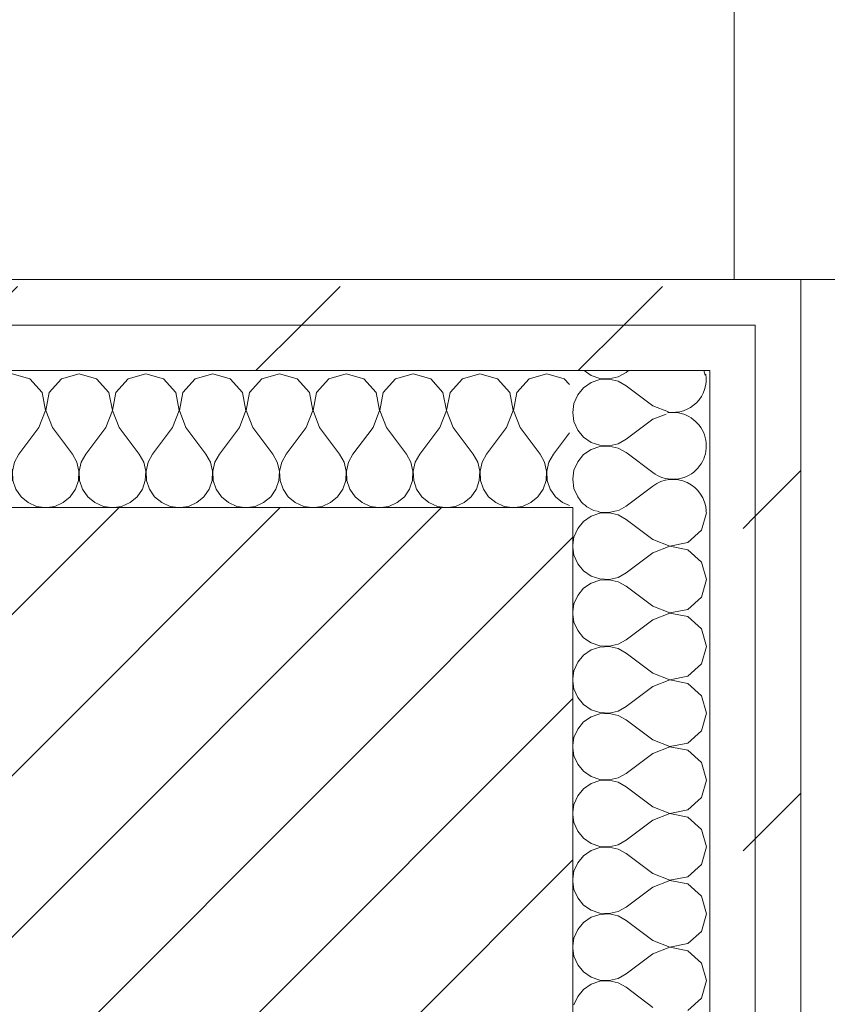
# Model space of a CAD drawing. Header units: millimetres. Extents: x -28277 to 305935, y -19284 to 4746.
# Tile 141 of 256: x 115117 to 115348, y -1368 to -1087. Entities that reach past the tile are written whole.
import ezdxf

# ---------------------------------------------------------------- set-up
doc = ezdxf.new("R2010")
doc.units = ezdxf.units.MM
doc.header["$MEASUREMENT"] = 0
doc.linetypes.add('Wipeout_Contour', pattern=[1000, 0, -1000])
for name, color, linetype in [('10_ESTR_Pilars', 7, 'Continuous'), ('Nuevo_08_E_Envans secs', 7, 'Continuous'), ('Nuevo_09_EI_Mobiliari cuines', 7, 'Continuous')]:
    doc.layers.add(name, color=color, linetype=linetype)
for name, color, linetype, lineweight in [('10_ESTR_Pilars_Pluma_Nº__28', 7, 'Continuous', 20), ('10_ESTR_Pilars_Pluma_Nº__42', 8, 'Continuous', 25), ('Nuevo_08_E_Envans secs_Pluma_Nº__1', 7, 'Continuous', 5), ('Nuevo_09_EI_Mobiliari cuines_Pluma_Nº__1', 7, 'Continuous', 5)]:
    doc.layers.add(name, color=color, linetype=linetype, lineweight=lineweight)
doc.layers.add('Nuevo_08_E_Envans secs_Pluma_Nº__102', color=7, linetype='Continuous', lineweight=5, true_color=0xcccccc)
doc.layers.add('Nuevo_08_E_Envans secs_Pluma_Nº__177', color=7, linetype='Continuous', lineweight=15, true_color=0xf7e046)
pattern_1 = [(45, (114496.2, -37.4), (-91.924, 91.924), [97.5, -32.5]), (45, (114496.2, 54.52), (-91.924, 91.924), [97.5, -32.5])]

# ---------------------------------------------------------------- blocks, each defined once
blk = doc.blocks.new('Armario Base 27')
at = {"color": 254, "linetype": 'Wipeout_Contour', "lineweight": 0, "ltscale": 2613.898136}
blk.add_wipeout([(0, -620), (900, -620), (900, 0), (0, 0)], dxfattribs=at).dxf.layer = 'Nuevo_09_EI_Mobiliari cuines'
at = {"layer": 'Nuevo_09_EI_Mobiliari cuines_Pluma_Nº__1', "color": 7, "linetype": 'Continuous', "lineweight": 5}
blk.add_line((0, 0), (0, -598), dxfattribs=at)
blk = doc.blocks.new('*X180', base_point=(114496.2, -37.4))
at = {"layer": 'Nuevo_08_E_Envans secs_Pluma_Nº__102', "color": 254, "linetype": 'Continuous', "lineweight": 5, "true_color": 0xcccccc}
for p, q in [((115278.27, -1187.38), (115280.3, -1188.78)), ((115280.3, -1188.78), (115282.79, -1189.61)), ((115282.79, -1189.61), (115285.42, -1189.74)), ((115285.42, -1189.74), (115287.98, -1189.15)), ((115287.98, -1189.15), (115290.28, -1187.88)), ((115290.95, -1187.38), (115290.28, -1187.88)), ((115312.81, -1188.65), (115312.45, -1187.38)), ((115278.14, -1192.27), (115276.46, -1194.3)), ((115280.3, -1190.79), (115278.14, -1192.27)), ((115282.79, -1189.95), (115280.3, -1190.79)), ((115285.42, -1189.82), (115282.79, -1189.95)), ((115287.98, -1190.41), (115285.42, -1189.82)), ((115290.28, -1191.69), (115287.98, -1190.41)), ((115297.9, -1197.4), (115290.28, -1191.69)), ((115276.46, -1194.3), (115275.4, -1196.7)), ((115275.4, -1196.7), (115275.04, -1199.3)), ((115297.9, -1197.4), (115302.35, -1199.11)), ((115275.04, -1199.3), (115275.4, -1201.91)), ((115301.72, -1199.74), (115297.9, -1201.21)), ((115275.4, -1201.91), (115276.46, -1204.31)), ((115297.9, -1201.21), (115290.28, -1206.92)), ((115276.46, -1204.31), (115278.14, -1206.33)), ((115278.14, -1206.33), (115280.3, -1207.82)), ((115280.3, -1207.82), (115282.79, -1208.66)), ((115282.79, -1208.99), (115280.3, -1209.83)), ((115282.79, -1208.66), (115285.42, -1208.79)), ((115285.42, -1208.87), (115282.79, -1208.99)), ((115285.42, -1208.79), (115287.98, -1208.2)), ((115287.98, -1209.46), (115285.42, -1208.87)), ((115287.98, -1208.2), (115290.28, -1206.92)), ((115278.14, -1211.32), (115276.46, -1213.35)), ((115280.3, -1209.83), (115278.14, -1211.32)), ((115290.28, -1210.73), (115287.98, -1209.46)), ((115290.54, -1210.93), (115290.28, -1210.73)), ((115276.46, -1213.35), (115275.4, -1215.75)), ((115275.4, -1215.75), (115275.04, -1218.35)), ((115275.04, -1218.35), (115275.4, -1220.95)), ((115275.4, -1220.95), (115276.46, -1223.36)), ((115276.46, -1223.36), (115277.21, -1224.26))]:
    blk.add_line(p, q, dxfattribs=at)
blk = doc.blocks.new('*X182', base_point=(114496.2, -37.4))
at = {"layer": 'Nuevo_08_E_Envans secs_Pluma_Nº__102', "color": 254, "linetype": 'Continuous', "lineweight": 5, "true_color": 0xcccccc}
for p, q in [((115280.3, -1228.88), (115278.14, -1230.37)), ((115282.79, -1228.04), (115280.3, -1228.88)), ((115281.8, -1227.38), (115282.79, -1227.71)), ((115282.79, -1227.71), (115285.42, -1227.84)), ((115285.42, -1227.91), (115282.79, -1228.04)), ((115285.42, -1227.84), (115287.41, -1227.38)), ((115287.98, -1228.51), (115285.42, -1227.91)), ((115290.28, -1229.78), (115287.98, -1228.51)), ((115311.71, -1232.88), (115313.14, -1227.88)), ((115313.14, -1227.88), (115312.99, -1227.38)), ((115278.14, -1230.37), (115276.46, -1232.39)), ((115297.9, -1235.49), (115290.28, -1229.78)), ((115276.46, -1232.39), (115275.4, -1234.8)), ((115307.87, -1236.39), (115311.71, -1232.88)), ((115275.4, -1234.8), (115275.09, -1237.06)), ((115297.9, -1235.49), (115302.76, -1237.36)), ((115302.76, -1237.36), (115307.87, -1236.39)), ((115275.09, -1237.74), (115275.4, -1240)), ((115275.4, -1240), (115276.46, -1242.41)), ((115297.9, -1239.3), (115290.28, -1245.02)), ((115302.76, -1237.44), (115297.9, -1239.3)), ((115307.87, -1238.41), (115302.76, -1237.44)), ((115311.71, -1241.92), (115307.87, -1238.41)), ((115276.46, -1242.41), (115278.14, -1244.43)), ((115313.14, -1246.92), (115311.71, -1241.92)), ((115278.14, -1244.43), (115280.3, -1245.92)), ((115287.98, -1246.29), (115290.28, -1245.02)), ((115280.3, -1247.93), (115278.14, -1249.42)), ((115280.3, -1245.92), (115282.79, -1246.76)), ((115282.79, -1247.09), (115280.3, -1247.93)), ((115282.79, -1246.76), (115285.42, -1246.89)), ((115285.42, -1246.96), (115282.79, -1247.09)), ((115285.42, -1246.89), (115287.98, -1246.29)), ((115287.98, -1247.56), (115285.42, -1246.96)), ((115290.28, -1248.83), (115287.98, -1247.56)), ((115311.71, -1251.93), (115313.14, -1246.92)), ((115276.46, -1251.44), (115275.4, -1253.84)), ((115278.14, -1249.42), (115276.46, -1251.44)), ((115297.9, -1254.54), (115290.28, -1248.83)), ((115275.4, -1253.84), (115275.09, -1256.11)), ((115307.87, -1255.44), (115311.71, -1251.93)), ((115275.09, -1256.79), (115275.4, -1259.05)), ((115297.9, -1254.54), (115302.76, -1256.41)), ((115302.76, -1256.49), (115297.9, -1258.35)), ((115302.76, -1256.41), (115307.87, -1255.44)), ((115307.87, -1257.45), (115302.76, -1256.49)), ((115275.4, -1259.05), (115276.46, -1261.45)), ((115297.9, -1258.35), (115290.28, -1264.07)), ((115311.71, -1260.96), (115307.87, -1257.45)), ((115276.46, -1261.45), (115278.14, -1263.48)), ((115313.14, -1265.97), (115311.71, -1260.96)), ((115278.14, -1263.48), (115280.3, -1264.97)), ((115280.3, -1264.97), (115282.79, -1265.81)), ((115285.42, -1265.93), (115287.98, -1265.34)), ((115287.98, -1265.34), (115290.28, -1264.07)), ((115280.3, -1266.98), (115278.14, -1268.46)), ((115282.79, -1266.14), (115280.3, -1266.98)), ((115282.79, -1265.81), (115285.42, -1265.93)), ((115285.42, -1266.01), (115282.79, -1266.14)), ((115287.98, -1266.6), (115285.42, -1266.01)), ((115290.28, -1267.88), (115287.98, -1266.6)), ((115297.9, -1273.59), (115290.28, -1267.88)), ((115311.71, -1270.98), (115313.14, -1265.97)), ((115276.46, -1270.49), (115275.4, -1272.89)), ((115278.14, -1268.46), (115276.46, -1270.49)), ((115307.87, -1274.49), (115311.71, -1270.98)), ((115275.4, -1272.89), (115275.09, -1275.15)), ((115297.9, -1273.59), (115302.76, -1275.46)), ((115275.09, -1275.84), (115275.4, -1278.1)), ((115302.76, -1275.53), (115297.9, -1277.4)), ((115302.76, -1275.46), (115307.87, -1274.49)), ((115307.87, -1276.5), (115302.76, -1275.53)), ((115311.71, -1280.01), (115307.87, -1276.5)), ((115275.4, -1278.1), (115276.46, -1280.5)), ((115297.9, -1277.4), (115290.28, -1283.11)), ((115276.46, -1280.5), (115278.14, -1282.53)), ((115313.14, -1285.02), (115311.71, -1280.01)), ((115278.14, -1282.53), (115280.3, -1284.01)), ((115280.3, -1284.01), (115282.79, -1284.85)), ((115282.79, -1284.85), (115285.42, -1284.98)), ((115285.42, -1285.06), (115282.79, -1285.18)), ((115285.42, -1284.98), (115287.98, -1284.39)), ((115287.98, -1285.65), (115285.42, -1285.06)), ((115287.98, -1284.39), (115290.28, -1283.11)), ((115311.71, -1290.03), (115313.14, -1285.02)), ((115278.14, -1287.51), (115276.46, -1289.54)), ((115280.3, -1286.02), (115278.14, -1287.51)), ((115282.79, -1285.18), (115280.3, -1286.02)), ((115290.28, -1286.92), (115287.98, -1285.65)), ((115297.9, -1292.64), (115290.28, -1286.92)), ((115276.46, -1289.54), (115275.4, -1291.94)), ((115307.87, -1293.54), (115311.71, -1290.03)), ((115275.4, -1291.94), (115275.09, -1294.2)), ((115297.9, -1292.64), (115302.76, -1294.5)), ((115302.76, -1294.5), (115307.87, -1293.54)), ((115275.09, -1294.88), (115275.4, -1297.15)), ((115302.76, -1294.58), (115297.9, -1296.45)), ((115307.87, -1295.55), (115302.76, -1294.58)), ((115311.71, -1299.06), (115307.87, -1295.55)), ((115275.4, -1297.15), (115276.46, -1299.55)), ((115297.9, -1296.45), (115290.28, -1302.16)), ((115313.14, -1304.07), (115311.71, -1299.06)), ((115276.46, -1299.55), (115278.14, -1301.57)), ((115278.14, -1301.57), (115280.3, -1303.06)), ((115280.3, -1303.06), (115282.79, -1303.9)), ((115282.79, -1304.23), (115280.3, -1305.07)), ((115282.79, -1303.9), (115285.42, -1304.03)), ((115285.42, -1304.1), (115282.79, -1304.23)), ((115285.42, -1304.03), (115287.98, -1303.43)), ((115287.98, -1304.7), (115285.42, -1304.1)), ((115287.98, -1303.43), (115290.28, -1302.16)), ((115290.28, -1305.97), (115287.98, -1304.7)), ((115311.71, -1309.07), (115313.14, -1304.07)), ((115278.14, -1306.56), (115276.46, -1308.58)), ((115280.3, -1305.07), (115278.14, -1306.56)), ((115297.9, -1311.69), (115290.28, -1305.97)), ((115276.46, -1308.58), (115275.4, -1310.99)), ((115307.87, -1312.58), (115311.71, -1309.07)), ((115275.4, -1310.99), (115275.09, -1313.25)), ((115297.9, -1311.69), (115302.76, -1313.55)), ((115302.76, -1313.55), (115307.87, -1312.58)), ((115275.09, -1313.93), (115275.4, -1316.19)), ((115297.9, -1315.49), (115290.28, -1321.21)), ((115302.76, -1313.63), (115297.9, -1315.49)), ((115307.87, -1314.6), (115302.76, -1313.63)), ((115311.71, -1318.11), (115307.87, -1314.6)), ((115275.4, -1316.19), (115276.46, -1318.6)), ((115276.46, -1318.6), (115278.14, -1320.62)), ((115313.14, -1323.11), (115311.71, -1318.11)), ((115278.14, -1320.62), (115280.3, -1322.11)), ((115287.98, -1322.48), (115290.28, -1321.21)), ((115280.3, -1324.12), (115278.14, -1325.61)), ((115280.3, -1322.11), (115282.79, -1322.95)), ((115282.79, -1323.28), (115280.3, -1324.12)), ((115282.79, -1322.95), (115285.42, -1323.08)), ((115285.42, -1323.15), (115282.79, -1323.28)), ((115285.42, -1323.08), (115287.98, -1322.48)), ((115287.98, -1323.75), (115285.42, -1323.15)), ((115290.28, -1325.02), (115287.98, -1323.75)), ((115311.71, -1328.12), (115313.14, -1323.11)), ((115278.14, -1325.61), (115276.46, -1327.63)), ((115297.9, -1330.73), (115290.28, -1325.02)), ((115276.46, -1327.63), (115275.4, -1330.04)), ((115307.87, -1331.63), (115311.71, -1328.12)), ((115275.4, -1330.04), (115275.09, -1332.3)), ((115297.9, -1330.73), (115302.76, -1332.6)), ((115302.76, -1332.68), (115297.9, -1334.54)), ((115302.76, -1332.6), (115307.87, -1331.63)), ((115307.87, -1333.64), (115302.76, -1332.68)), ((115275.09, -1332.98), (115275.4, -1335.24)), ((115275.4, -1335.24), (115276.46, -1337.64)), ((115297.9, -1334.54), (115290.28, -1340.26)), ((115311.71, -1337.15), (115307.87, -1333.64)), ((115276.46, -1337.64), (115278.14, -1339.67)), ((115313.14, -1342.16), (115311.71, -1337.15)), ((115278.14, -1339.67), (115280.3, -1341.16)), ((115280.3, -1341.16), (115282.79, -1342)), ((115287.98, -1341.53), (115290.28, -1340.26)), ((115280.3, -1343.17), (115278.14, -1344.66)), ((115282.79, -1342.33), (115280.3, -1343.17)), ((115282.79, -1342), (115285.42, -1342.12)), ((115285.42, -1342.2), (115282.79, -1342.33)), ((115285.42, -1342.12), (115287.98, -1341.53)), ((115287.98, -1342.79), (115285.42, -1342.2)), ((115290.28, -1344.07), (115287.98, -1342.79)), ((115311.71, -1347.17), (115313.14, -1342.16)), ((115276.46, -1346.68), (115275.4, -1349.08)), ((115278.14, -1344.66), (115276.46, -1346.68)), ((115297.9, -1349.78), (115290.28, -1344.07)), ((115275.4, -1349.08), (115275.09, -1351.34)), ((115307.87, -1350.68), (115311.71, -1347.17)), ((115275.09, -1352.03), (115275.4, -1354.29)), ((115297.9, -1349.78), (115302.76, -1351.65)), ((115302.76, -1351.72), (115297.9, -1353.59)), ((115302.76, -1351.65), (115307.87, -1350.68)), ((115307.87, -1352.69), (115302.76, -1351.72)), ((115275.4, -1354.29), (115276.46, -1356.69)), ((115297.9, -1353.59), (115290.28, -1359.3)), ((115311.71, -1356.2), (115307.87, -1352.69)), ((115276.46, -1356.69), (115278.14, -1358.72)), ((115313.14, -1361.21), (115311.71, -1356.2)), ((115278.14, -1358.72), (115280.3, -1360.2)), ((115280.3, -1360.2), (115282.79, -1361.04)), ((115285.42, -1361.17), (115287.98, -1360.58)), ((115287.98, -1360.58), (115290.28, -1359.3)), ((115280.3, -1362.21), (115278.14, -1363.7)), ((115282.79, -1361.38), (115280.3, -1362.21)), ((115282.79, -1361.04), (115285.42, -1361.17)), ((115285.42, -1361.25), (115282.79, -1361.38)), ((115287.98, -1361.84), (115285.42, -1361.25)), ((115290.28, -1363.11), (115287.98, -1361.84)), ((115297.9, -1368.83), (115290.28, -1363.11)), ((115311.71, -1366.22), (115313.14, -1361.21)), ((115276.46, -1365.73), (115275.4, -1368.13)), ((115278.14, -1363.7), (115276.46, -1365.73)), ((115307.87, -1369.73), (115311.71, -1366.22))]:
    blk.add_line(p, q, dxfattribs=at)
blk = doc.blocks.new('*X183', base_point=(114496.2, -37.4))
at = {"layer": 'Nuevo_08_E_Envans secs_Pluma_Nº__102', "color": 254, "linetype": 'Continuous', "lineweight": 5, "true_color": 0xcccccc}
for p, q in [((115297.9, -1216.45), (115290.54, -1210.93)), ((115297.9, -1220.26), (115290.28, -1225.97))]:
    blk.add_line(p, q, dxfattribs=at)
for centre, start, end in [((115303.61, -1189.78), 261.815, 8.185), ((115303.61, -1208.83), 233.1301, 99.5854), ((115303.61, -1227.88), 3.0126, 126.8699), ((115284.56, -1218.35), 218.8073, 251.3419), ((115284.56, -1218.35), 288.6581, 306.8699)]:
    blk.add_arc(centre, 9.52, start, end, dxfattribs=at)
blk = doc.blocks.new('Muro_32_3', base_point=(115340.09, -1741.38))
at = {"color": 254, "linetype": 'Wipeout_Contour', "lineweight": 0, "ltscale": 346012.431144}
blk.add_wipeout([(115327.09, -1174.38), (115340.09, -1161.38), (115327.09, -1161.38)], dxfattribs=at).dxf.layer = 'Nuevo_08_E_Envans secs'
at = {"layer": 'Nuevo_08_E_Envans secs_Pluma_Nº__177', "linetype": 'Continuous', "lineweight": 15, "true_color": 0xf7e046}
h = blk.add_hatch(dxfattribs=at)
h.set_pattern_fill('Panellat_HPL_0003', color=53, style=0, pattern_type=2)
h.set_pattern_definition(pattern_1)
h.paths.add_polyline_path([(115327.09, -1174.38), (115340.09, -1161.38), (115327.09, -1161.38)])
at = {"color": 254, "linetype": 'Wipeout_Contour', "lineweight": 0, "ltscale": 345973.829492}
blk.add_wipeout([(115314.09, -1187.38), (115327.09, -1174.38), (115314.09, -1174.38)], dxfattribs=at).dxf.layer = 'Nuevo_08_E_Envans secs'
at = {"layer": 'Nuevo_08_E_Envans secs_Pluma_Nº__177', "linetype": 'Continuous', "lineweight": 15, "true_color": 0xf7e046}
h = blk.add_hatch(dxfattribs=at)
h.set_pattern_fill('Panellat_HPL_0003', color=53, style=0, pattern_type=2)
h.set_pattern_definition(pattern_1)
h.paths.add_polyline_path([(115314.09, -1187.38), (115327.09, -1174.38), (115314.09, -1174.38)])
at = {"layer": 'Nuevo_08_E_Envans secs', "color": 7, "lineweight": 20}
blk.add_blockref('*X180', (114496.2, -37.4), dxfattribs=at)
at = {"color": 254, "linetype": 'Wipeout_Contour', "lineweight": 0, "ltscale": 461372.207749}
blk.add_wipeout([(115327.09, -1174.38), (115327.09, -1728.38), (115340.09, -1728.38), (115340.09, -1174.38)], dxfattribs=at).dxf.layer = 'Nuevo_08_E_Envans secs'
at = {"layer": 'Nuevo_08_E_Envans secs_Pluma_Nº__177', "linetype": 'Continuous', "lineweight": 15, "true_color": 0xf7e046}
h = blk.add_hatch(dxfattribs=at)
h.set_pattern_fill('Panellat_HPL_0003', color=53, style=0, pattern_type=2)
h.set_pattern_definition(pattern_1)
h.paths.add_polyline_path([(115327.09, -1174.38), (115327.09, -1728.38), (115340.09, -1728.38), (115340.09, -1174.38)])
at = {"color": 254, "linetype": 'Wipeout_Contour', "lineweight": 0, "ltscale": 346024.572286}
blk.add_wipeout([(115327.09, -1174.38), (115340.09, -1174.38), (115340.09, -1161.38)], dxfattribs=at).dxf.layer = 'Nuevo_08_E_Envans secs'
at = {"color": 254, "linetype": 'Wipeout_Contour', "lineweight": 0, "ltscale": 461320.090058}
blk.add_wipeout([(115314.09, -1187.38), (115314.09, -1715.38), (115327.09, -1715.38), (115327.09, -1187.38)], dxfattribs=at).dxf.layer = 'Nuevo_08_E_Envans secs'
at = {"layer": 'Nuevo_08_E_Envans secs_Pluma_Nº__177', "linetype": 'Continuous', "lineweight": 15, "true_color": 0xf7e046}
h = blk.add_hatch(dxfattribs=at)
h.set_pattern_fill('Panellat_HPL_0003', color=53, style=0, pattern_type=2)
h.set_pattern_definition(pattern_1)
h.paths.add_polyline_path([(115327.09, -1174.38), (115340.09, -1174.38), (115340.09, -1161.38)])
h = blk.add_hatch(dxfattribs=at)
h.set_pattern_fill('Panellat_HPL_0003', color=53, style=0, pattern_type=2)
h.set_pattern_definition(pattern_1)
h.paths.add_polyline_path([(115314.09, -1187.38), (115314.09, -1715.38), (115327.09, -1715.38), (115327.09, -1187.38)])
at = {"layer": 'Nuevo_08_E_Envans secs_Pluma_Nº__1', "color": 7, "linetype": 'Continuous', "lineweight": 5}
blk.add_line((115314.09, -1675.38), (115314.09, -1227.38), dxfattribs=at)
at = {"layer": 'Nuevo_08_E_Envans secs_Pluma_Nº__1', "color": 7, "linetype": 'Continuous', "lineweight": 5, "flags": 128}
for points in [[(115340.09, -1161.38), (115327.09, -1161.38)], [(115340.09, -1741.38), (115340.09, -1161.38)]]:
    blk.add_lwpolyline(points, dxfattribs=at)
at = {"layer": 'Nuevo_08_E_Envans secs', "color": 7, "lineweight": 20}
blk.add_blockref('*X182', (114496.2, -37.4), dxfattribs=at)
at = {"color": 254, "linetype": 'Wipeout_Contour', "lineweight": 0, "ltscale": 345985.972214}
blk.add_wipeout([(115314.09, -1187.38), (115327.09, -1187.38), (115327.09, -1174.38)], dxfattribs=at).dxf.layer = 'Nuevo_08_E_Envans secs'
at = {"layer": 'Nuevo_08_E_Envans secs_Pluma_Nº__177', "linetype": 'Continuous', "lineweight": 15, "true_color": 0xf7e046}
h = blk.add_hatch(dxfattribs=at)
h.set_pattern_fill('Panellat_HPL_0003', color=53, style=0, pattern_type=2)
h.set_pattern_definition(pattern_1)
h.paths.add_polyline_path([(115314.09, -1187.38), (115327.09, -1187.38), (115327.09, -1174.38)])
at = {"layer": 'Nuevo_08_E_Envans secs_Pluma_Nº__1', "color": 7, "linetype": 'Continuous', "lineweight": 5}
for p, q in [((115327.09, -1187.38), (115327.09, -1174.38)), ((115314.09, -1187.38), (115274.09, -1187.38)), ((115314.09, -1227.38), (115314.09, -1187.38)), ((115327.09, -1715.38), (115327.09, -1187.38))]:
    blk.add_line(p, q, dxfattribs=at)
at = {"layer": 'Nuevo_08_E_Envans secs', "color": 7, "lineweight": 20}
blk.add_blockref('*X183', (114496.2, -37.4), dxfattribs=at)
blk = doc.blocks.new('*X185', base_point=(114496.2, -37.4))
at = {"layer": 'Nuevo_08_E_Envans secs_Pluma_Nº__102', "color": 254, "linetype": 'Continuous', "lineweight": 5, "true_color": 0xcccccc}
for p, q in [((115020.01, -1188.33), (115015, -1189.75)), ((115021.09, -1188.64), (115020.01, -1188.33)), ((115009.48, -1193.59), (115008.09, -1192.07)), ((115015, -1189.75), (115011.49, -1193.59)), ((115010.44, -1198.71), (115009.48, -1193.59)), ((115011.49, -1193.59), (115010.52, -1198.71)), ((115008.58, -1203.57), (115010.44, -1198.71)), ((115010.52, -1198.71), (115012.39, -1203.57)), ((115008.58, -1203.57), (115008.09, -1204.22)), ((115012.39, -1203.57), (115018.1, -1211.18)), ((115019.37, -1213.48), (115018.1, -1211.18)), ((115019.97, -1216.04), (115019.37, -1213.48)), ((115020.64, -1213.48), (115020.04, -1216.04)), ((115021.09, -1212.67), (115020.64, -1213.48)), ((115019.84, -1218.67), (115019.97, -1216.04)), ((115020.04, -1216.04), (115020.17, -1218.67)), ((115019, -1221.16), (115019.84, -1218.67)), ((115020.17, -1218.67), (115021.01, -1221.16)), ((115015.49, -1225), (115017.51, -1223.32)), ((115017.51, -1223.32), (115019, -1221.16)), ((115021.01, -1221.16), (115021.09, -1221.27)), ((115008.09, -1226.09), (115010.14, -1226.38)), ((115010.82, -1226.38), (115013.08, -1226.06)), ((115013.08, -1226.06), (115015.49, -1225))]:
    blk.add_line(p, q, dxfattribs=at)
blk = doc.blocks.new('*X186', base_point=(114496.2, -37.4))
at = {"layer": 'Nuevo_08_E_Envans secs_Pluma_Nº__102', "color": 254, "linetype": 'Continuous', "lineweight": 5, "true_color": 0xcccccc}
for p, q in [((115000.96, -1188.33), (114995.95, -1189.75)), ((115005.97, -1189.75), (115000.96, -1188.33)), ((114995.95, -1189.75), (114995.09, -1190.7)), ((115008.09, -1192.07), (115005.97, -1189.75)), ((114995.09, -1205.9), (114999.05, -1211.18)), ((115008.09, -1204.22), (115002.86, -1211.18)), ((115000.33, -1213.48), (114999.05, -1211.18)), ((115002.86, -1211.18), (115001.59, -1213.48)), ((115000.92, -1216.04), (115000.33, -1213.48)), ((115001.59, -1213.48), (115001, -1216.04)), ((115000.79, -1218.67), (115000.92, -1216.04)), ((115001, -1216.04), (115001.12, -1218.67)), ((114999.95, -1221.16), (115000.79, -1218.67)), ((115001.12, -1218.67), (115001.96, -1221.16)), ((114996.44, -1225), (114998.46, -1223.32)), ((114998.46, -1223.32), (114999.95, -1221.16)), ((115001.96, -1221.16), (115003.45, -1223.32)), ((115003.45, -1223.32), (115005.48, -1225)), ((114995.09, -1225.6), (114996.44, -1225)), ((115005.48, -1225), (115007.88, -1226.06)), ((115007.88, -1226.06), (115008.09, -1226.09))]:
    blk.add_line(p, q, dxfattribs=at)
blk = doc.blocks.new('*X187', base_point=(114496.2, -37.4))
at = {"layer": 'Nuevo_08_E_Envans secs_Pluma_Nº__102', "color": 254, "linetype": 'Continuous', "lineweight": 5, "true_color": 0xcccccc}
for p, q in [((115025.01, -1189.75), (115021.09, -1188.64)), ((115039.05, -1188.33), (115034.05, -1189.75)), ((115044.06, -1189.75), (115039.05, -1188.33)), ((115058.1, -1188.33), (115053.09, -1189.75)), ((115063.11, -1189.75), (115058.1, -1188.33)), ((115077.15, -1188.33), (115072.14, -1189.75)), ((115082.16, -1189.75), (115077.15, -1188.33)), ((115096.2, -1188.33), (115091.19, -1189.75)), ((115101.2, -1189.75), (115096.2, -1188.33)), ((115115.24, -1188.33), (115110.24, -1189.75)), ((115120.25, -1189.75), (115115.24, -1188.33)), ((115134.29, -1188.33), (115129.28, -1189.75)), ((115139.3, -1189.75), (115134.29, -1188.33)), ((115153.34, -1188.33), (115148.33, -1189.75)), ((115158.35, -1189.75), (115153.34, -1188.33)), ((115172.39, -1188.33), (115167.38, -1189.75)), ((115177.39, -1189.75), (115172.39, -1188.33)), ((115191.43, -1188.33), (115186.43, -1189.75)), ((115196.44, -1189.75), (115191.43, -1188.33)), ((115210.48, -1188.33), (115205.48, -1189.75)), ((115215.49, -1189.75), (115210.48, -1188.33)), ((115229.53, -1188.33), (115224.52, -1189.75)), ((115234.54, -1189.75), (115229.53, -1188.33)), ((115248.58, -1188.33), (115243.57, -1189.75)), ((115253.58, -1189.75), (115248.58, -1188.33)), ((115267.63, -1188.33), (115262.62, -1189.75)), ((115272.63, -1189.75), (115267.63, -1188.33)), ((115028.52, -1193.59), (115025.01, -1189.75)), ((115034.05, -1189.75), (115030.54, -1193.59)), ((115047.57, -1193.59), (115044.06, -1189.75)), ((115053.09, -1189.75), (115049.58, -1193.59)), ((115066.62, -1193.59), (115063.11, -1189.75)), ((115072.14, -1189.75), (115068.63, -1193.59)), ((115085.67, -1193.59), (115082.16, -1189.75)), ((115091.19, -1189.75), (115087.68, -1193.59)), ((115104.71, -1193.59), (115101.2, -1189.75)), ((115110.24, -1189.75), (115106.73, -1193.59)), ((115123.76, -1193.59), (115120.25, -1189.75)), ((115129.28, -1189.75), (115125.77, -1193.59)), ((115142.81, -1193.59), (115139.3, -1189.75)), ((115148.33, -1189.75), (115144.82, -1193.59)), ((115161.86, -1193.59), (115158.35, -1189.75)), ((115167.38, -1189.75), (115163.87, -1193.59)), ((115180.91, -1193.59), (115177.39, -1189.75)), ((115186.43, -1189.75), (115182.92, -1193.59)), ((115199.95, -1193.59), (115196.44, -1189.75)), ((115205.48, -1189.75), (115201.96, -1193.59)), ((115219, -1193.59), (115215.49, -1189.75)), ((115224.52, -1189.75), (115221.01, -1193.59)), ((115238.05, -1193.59), (115234.54, -1189.75)), ((115243.57, -1189.75), (115240.06, -1193.59)), ((115257.1, -1193.59), (115253.58, -1189.75)), ((115262.62, -1189.75), (115259.11, -1193.59)), ((115274.09, -1191.34), (115272.63, -1189.75)), ((115029.49, -1198.71), (115028.52, -1193.59)), ((115030.54, -1193.59), (115029.57, -1198.71)), ((115048.54, -1198.71), (115047.57, -1193.59)), ((115049.58, -1193.59), (115048.62, -1198.71)), ((115067.59, -1198.71), (115066.62, -1193.59)), ((115068.63, -1193.59), (115067.66, -1198.71)), ((115086.63, -1198.71), (115085.67, -1193.59)), ((115087.68, -1193.59), (115086.71, -1198.71)), ((115105.68, -1198.71), (115104.71, -1193.59)), ((115106.73, -1193.59), (115105.76, -1198.71)), ((115124.73, -1198.71), (115123.76, -1193.59)), ((115125.77, -1193.59), (115124.81, -1198.71)), ((115143.78, -1198.71), (115142.81, -1193.59)), ((115144.82, -1193.59), (115143.85, -1198.71)), ((115162.82, -1198.71), (115161.86, -1193.59)), ((115163.87, -1193.59), (115162.9, -1198.71)), ((115181.87, -1198.71), (115180.91, -1193.59)), ((115182.92, -1193.59), (115181.95, -1198.71)), ((115200.92, -1198.71), (115199.95, -1193.59)), ((115201.96, -1193.59), (115201, -1198.71)), ((115219.97, -1198.71), (115219, -1193.59)), ((115221.01, -1193.59), (115220.04, -1198.71)), ((115239.02, -1198.71), (115238.05, -1193.59)), ((115240.06, -1193.59), (115239.09, -1198.71)), ((115258.06, -1198.71), (115257.1, -1193.59)), ((115259.11, -1193.59), (115258.14, -1198.71)), ((115027.63, -1203.57), (115029.49, -1198.71)), ((115029.57, -1198.71), (115031.43, -1203.57)), ((115046.67, -1203.57), (115048.54, -1198.71)), ((115048.62, -1198.71), (115050.48, -1203.57)), ((115065.72, -1203.57), (115067.59, -1198.71)), ((115067.66, -1198.71), (115069.53, -1203.57)), ((115084.77, -1203.57), (115086.63, -1198.71)), ((115086.71, -1198.71), (115088.58, -1203.57)), ((115103.82, -1203.57), (115105.68, -1198.71)), ((115105.76, -1198.71), (115107.63, -1203.57)), ((115122.86, -1203.57), (115124.73, -1198.71)), ((115124.81, -1198.71), (115126.67, -1203.57)), ((115141.91, -1203.57), (115143.78, -1198.71)), ((115143.85, -1198.71), (115145.72, -1203.57)), ((115160.96, -1203.57), (115162.82, -1198.71)), ((115162.9, -1198.71), (115164.77, -1203.57)), ((115180.01, -1203.57), (115181.87, -1198.71)), ((115181.95, -1198.71), (115183.82, -1203.57)), ((115199.05, -1203.57), (115200.92, -1198.71)), ((115201, -1198.71), (115202.86, -1203.57)), ((115218.1, -1203.57), (115219.97, -1198.71)), ((115220.04, -1198.71), (115221.91, -1203.57)), ((115237.15, -1203.57), (115239.02, -1198.71)), ((115239.09, -1198.71), (115240.96, -1203.57)), ((115256.2, -1203.57), (115258.06, -1198.71)), ((115258.14, -1198.71), (115260.01, -1203.57)), ((115027.63, -1203.57), (115021.91, -1211.18)), ((115031.43, -1203.57), (115037.15, -1211.18)), ((115046.67, -1203.57), (115040.96, -1211.18)), ((115050.48, -1203.57), (115056.2, -1211.18)), ((115065.72, -1203.57), (115060.01, -1211.18)), ((115069.53, -1203.57), (115075.24, -1211.18)), ((115084.77, -1203.57), (115079.05, -1211.18)), ((115088.58, -1203.57), (115094.29, -1211.18)), ((115103.82, -1203.57), (115098.1, -1211.18)), ((115107.63, -1203.57), (115113.34, -1211.18)), ((115122.86, -1203.57), (115117.15, -1211.18)), ((115126.67, -1203.57), (115132.39, -1211.18)), ((115141.91, -1203.57), (115136.2, -1211.18)), ((115145.72, -1203.57), (115151.43, -1211.18)), ((115160.96, -1203.57), (115155.24, -1211.18)), ((115164.77, -1203.57), (115170.48, -1211.18)), ((115180.01, -1203.57), (115174.29, -1211.18)), ((115183.82, -1203.57), (115189.53, -1211.18)), ((115199.05, -1203.57), (115193.34, -1211.18)), ((115202.86, -1203.57), (115208.58, -1211.18)), ((115218.1, -1203.57), (115212.39, -1211.18)), ((115221.91, -1203.57), (115227.63, -1211.18)), ((115237.15, -1203.57), (115231.43, -1211.18)), ((115240.96, -1203.57), (115246.67, -1211.18)), ((115256.2, -1203.57), (115250.48, -1211.18)), ((115260.01, -1203.57), (115265.72, -1211.18)), ((115274.09, -1205.11), (115269.53, -1211.18)), ((115021.91, -1211.18), (115021.09, -1212.67)), ((115038.42, -1213.48), (115037.15, -1211.18)), ((115040.96, -1211.18), (115039.69, -1213.48)), ((115057.47, -1213.48), (115056.2, -1211.18)), ((115060.01, -1211.18), (115058.73, -1213.48)), ((115076.52, -1213.48), (115075.24, -1211.18)), ((115079.05, -1211.18), (115077.78, -1213.48)), ((115095.56, -1213.48), (115094.29, -1211.18)), ((115098.1, -1211.18), (115096.83, -1213.48)), ((115114.61, -1213.48), (115113.34, -1211.18)), ((115117.15, -1211.18), (115115.88, -1213.48)), ((115133.66, -1213.48), (115132.39, -1211.18)), ((115136.2, -1211.18), (115134.92, -1213.48)), ((115152.71, -1213.48), (115151.43, -1211.18)), ((115155.24, -1211.18), (115153.97, -1213.48)), ((115171.75, -1213.48), (115170.48, -1211.18)), ((115174.29, -1211.18), (115173.02, -1213.48)), ((115190.8, -1213.48), (115189.53, -1211.18)), ((115193.34, -1211.18), (115192.07, -1213.48)), ((115209.85, -1213.48), (115208.58, -1211.18)), ((115212.39, -1211.18), (115211.12, -1213.48)), ((115228.9, -1213.48), (115227.63, -1211.18)), ((115231.43, -1211.18), (115230.16, -1213.48)), ((115247.94, -1213.48), (115246.67, -1211.18)), ((115250.48, -1211.18), (115249.21, -1213.48)), ((115266.99, -1213.48), (115265.72, -1211.18)), ((115269.53, -1211.18), (115268.26, -1213.48)), ((115039.02, -1216.04), (115038.42, -1213.48)), ((115039.69, -1213.48), (115039.09, -1216.04)), ((115058.06, -1216.04), (115057.47, -1213.48)), ((115058.73, -1213.48), (115058.14, -1216.04)), ((115077.11, -1216.04), (115076.52, -1213.48)), ((115077.78, -1213.48), (115077.19, -1216.04)), ((115096.16, -1216.04), (115095.56, -1213.48)), ((115096.83, -1213.48), (115096.23, -1216.04)), ((115115.21, -1216.04), (115114.61, -1213.48)), ((115115.88, -1213.48), (115115.28, -1216.04)), ((115134.25, -1216.04), (115133.66, -1213.48)), ((115134.92, -1213.48), (115134.33, -1216.04)), ((115153.3, -1216.04), (115152.71, -1213.48)), ((115153.97, -1213.48), (115153.38, -1216.04)), ((115172.35, -1216.04), (115171.75, -1213.48)), ((115173.02, -1213.48), (115172.43, -1216.04)), ((115191.4, -1216.04), (115190.8, -1213.48)), ((115192.07, -1213.48), (115191.47, -1216.04)), ((115210.44, -1216.04), (115209.85, -1213.48)), ((115211.12, -1213.48), (115210.52, -1216.04)), ((115229.49, -1216.04), (115228.9, -1213.48)), ((115230.16, -1213.48), (115229.57, -1216.04)), ((115248.54, -1216.04), (115247.94, -1213.48)), ((115249.21, -1213.48), (115248.62, -1216.04)), ((115267.59, -1216.04), (115266.99, -1213.48)), ((115268.26, -1213.48), (115267.66, -1216.04)), ((115038.89, -1218.67), (115039.02, -1216.04)), ((115039.09, -1216.04), (115039.22, -1218.67)), ((115057.94, -1218.67), (115058.06, -1216.04)), ((115058.14, -1216.04), (115058.27, -1218.67)), ((115076.98, -1218.67), (115077.11, -1216.04)), ((115077.19, -1216.04), (115077.31, -1218.67)), ((115096.03, -1218.67), (115096.16, -1216.04)), ((115096.23, -1216.04), (115096.36, -1218.67)), ((115115.08, -1218.67), (115115.21, -1216.04)), ((115115.28, -1216.04), (115115.41, -1218.67)), ((115134.13, -1218.67), (115134.25, -1216.04)), ((115134.33, -1216.04), (115134.46, -1218.67)), ((115153.17, -1218.67), (115153.3, -1216.04)), ((115153.38, -1216.04), (115153.51, -1218.67)), ((115172.22, -1218.67), (115172.35, -1216.04)), ((115172.43, -1216.04), (115172.55, -1218.67)), ((115191.27, -1218.67), (115191.4, -1216.04)), ((115191.47, -1216.04), (115191.6, -1218.67)), ((115210.32, -1218.67), (115210.44, -1216.04)), ((115210.52, -1216.04), (115210.65, -1218.67)), ((115229.36, -1218.67), (115229.49, -1216.04)), ((115229.57, -1216.04), (115229.7, -1218.67)), ((115248.41, -1218.67), (115248.54, -1216.04)), ((115248.62, -1216.04), (115248.74, -1218.67)), ((115267.46, -1218.67), (115267.59, -1216.04)), ((115267.66, -1216.04), (115267.79, -1218.67)), ((115038.05, -1221.16), (115038.89, -1218.67)), ((115039.22, -1218.67), (115040.06, -1221.16)), ((115057.1, -1221.16), (115057.94, -1218.67)), ((115058.27, -1218.67), (115059.11, -1221.16)), ((115076.14, -1221.16), (115076.98, -1218.67)), ((115077.31, -1218.67), (115078.15, -1221.16)), ((115095.19, -1221.16), (115096.03, -1218.67)), ((115096.36, -1218.67), (115097.2, -1221.16)), ((115114.24, -1221.16), (115115.08, -1218.67)), ((115115.41, -1218.67), (115116.25, -1221.16)), ((115133.29, -1221.16), (115134.13, -1218.67)), ((115134.46, -1218.67), (115135.3, -1221.16)), ((115152.33, -1221.16), (115153.17, -1218.67)), ((115153.51, -1218.67), (115154.34, -1221.16)), ((115171.38, -1221.16), (115172.22, -1218.67)), ((115172.55, -1218.67), (115173.39, -1221.16)), ((115190.43, -1221.16), (115191.27, -1218.67)), ((115191.6, -1218.67), (115192.44, -1221.16)), ((115209.48, -1221.16), (115210.32, -1218.67)), ((115210.65, -1218.67), (115211.49, -1221.16)), ((115228.52, -1221.16), (115229.36, -1218.67)), ((115229.7, -1218.67), (115230.54, -1221.16)), ((115247.57, -1221.16), (115248.41, -1218.67)), ((115248.74, -1218.67), (115249.58, -1221.16)), ((115266.62, -1221.16), (115267.46, -1218.67)), ((115267.79, -1218.67), (115268.63, -1221.16)), ((115021.09, -1221.27), (115022.5, -1223.32)), ((115022.5, -1223.32), (115024.52, -1225)), ((115034.54, -1225), (115036.56, -1223.32)), ((115036.56, -1223.32), (115038.05, -1221.16)), ((115040.06, -1221.16), (115041.55, -1223.32)), ((115041.55, -1223.32), (115043.57, -1225)), ((115053.58, -1225), (115055.61, -1223.32)), ((115055.61, -1223.32), (115057.1, -1221.16)), ((115059.11, -1221.16), (115060.59, -1223.32)), ((115060.59, -1223.32), (115062.62, -1225)), ((115072.63, -1225), (115074.66, -1223.32)), ((115074.66, -1223.32), (115076.14, -1221.16)), ((115078.15, -1221.16), (115079.64, -1223.32)), ((115079.64, -1223.32), (115081.67, -1225)), ((115091.68, -1225), (115093.7, -1223.32)), ((115093.7, -1223.32), (115095.19, -1221.16)), ((115097.2, -1221.16), (115098.69, -1223.32)), ((115098.69, -1223.32), (115100.71, -1225)), ((115110.73, -1225), (115112.75, -1223.32)), ((115112.75, -1223.32), (115114.24, -1221.16)), ((115116.25, -1221.16), (115117.74, -1223.32)), ((115117.74, -1223.32), (115119.76, -1225)), ((115129.77, -1225), (115131.8, -1223.32)), ((115131.8, -1223.32), (115133.29, -1221.16)), ((115135.3, -1221.16), (115136.79, -1223.32)), ((115136.79, -1223.32), (115138.81, -1225)), ((115148.82, -1225), (115150.85, -1223.32)), ((115150.85, -1223.32), (115152.33, -1221.16)), ((115154.34, -1221.16), (115155.83, -1223.32)), ((115155.83, -1223.32), (115157.86, -1225)), ((115167.87, -1225), (115169.89, -1223.32)), ((115169.89, -1223.32), (115171.38, -1221.16)), ((115173.39, -1221.16), (115174.88, -1223.32)), ((115174.88, -1223.32), (115176.9, -1225)), ((115186.92, -1225), (115188.94, -1223.32)), ((115188.94, -1223.32), (115190.43, -1221.16)), ((115192.44, -1221.16), (115193.93, -1223.32)), ((115193.93, -1223.32), (115195.95, -1225)), ((115205.97, -1225), (115207.99, -1223.32)), ((115207.99, -1223.32), (115209.48, -1221.16)), ((115211.49, -1221.16), (115212.98, -1223.32)), ((115212.98, -1223.32), (115215, -1225)), ((115225.01, -1225), (115227.04, -1223.32)), ((115227.04, -1223.32), (115228.52, -1221.16)), ((115230.54, -1221.16), (115232.02, -1223.32)), ((115232.02, -1223.32), (115234.05, -1225)), ((115244.06, -1225), (115246.08, -1223.32)), ((115246.08, -1223.32), (115247.57, -1221.16)), ((115249.58, -1221.16), (115251.07, -1223.32)), ((115251.07, -1223.32), (115253.09, -1225)), ((115263.11, -1225), (115265.13, -1223.32)), ((115265.13, -1223.32), (115266.62, -1221.16)), ((115268.63, -1221.16), (115270.12, -1223.32)), ((115270.12, -1223.32), (115272.14, -1225)), ((115024.52, -1225), (115026.93, -1226.06)), ((115026.93, -1226.06), (115029.19, -1226.38)), ((115029.87, -1226.38), (115032.13, -1226.06)), ((115032.13, -1226.06), (115034.54, -1225)), ((115043.57, -1225), (115045.97, -1226.06)), ((115045.97, -1226.06), (115048.24, -1226.38)), ((115048.92, -1226.38), (115051.18, -1226.06)), ((115051.18, -1226.06), (115053.58, -1225)), ((115062.62, -1225), (115065.02, -1226.06)), ((115065.02, -1226.06), (115067.28, -1226.38)), ((115067.97, -1226.38), (115070.23, -1226.06)), ((115070.23, -1226.06), (115072.63, -1225)), ((115081.67, -1225), (115084.07, -1226.06)), ((115084.07, -1226.06), (115086.33, -1226.38)), ((115087.01, -1226.38), (115089.28, -1226.06)), ((115089.28, -1226.06), (115091.68, -1225)), ((115100.71, -1225), (115103.12, -1226.06)), ((115103.12, -1226.06), (115105.38, -1226.38)), ((115106.06, -1226.38), (115108.32, -1226.06)), ((115108.32, -1226.06), (115110.73, -1225)), ((115119.76, -1225), (115122.17, -1226.06)), ((115122.17, -1226.06), (115124.43, -1226.38)), ((115125.11, -1226.38), (115127.37, -1226.06)), ((115127.37, -1226.06), (115129.77, -1225)), ((115138.81, -1225), (115141.21, -1226.06)), ((115141.21, -1226.06), (115143.47, -1226.38)), ((115144.16, -1226.38), (115146.42, -1226.06)), ((115146.42, -1226.06), (115148.82, -1225)), ((115157.86, -1225), (115160.26, -1226.06)), ((115160.26, -1226.06), (115162.52, -1226.38)), ((115163.21, -1226.38), (115165.47, -1226.06)), ((115165.47, -1226.06), (115167.87, -1225)), ((115176.9, -1225), (115179.31, -1226.06)), ((115179.31, -1226.06), (115181.57, -1226.38)), ((115182.25, -1226.38), (115184.51, -1226.06)), ((115184.51, -1226.06), (115186.92, -1225)), ((115195.95, -1225), (115198.36, -1226.06)), ((115198.36, -1226.06), (115200.62, -1226.38)), ((115201.3, -1226.38), (115203.56, -1226.06)), ((115203.56, -1226.06), (115205.97, -1225)), ((115215, -1225), (115217.4, -1226.06)), ((115217.4, -1226.06), (115219.66, -1226.38)), ((115220.35, -1226.38), (115222.61, -1226.06)), ((115222.61, -1226.06), (115225.01, -1225)), ((115234.05, -1225), (115236.45, -1226.06)), ((115236.45, -1226.06), (115238.71, -1226.38)), ((115239.4, -1226.38), (115241.66, -1226.06)), ((115241.66, -1226.06), (115244.06, -1225)), ((115253.09, -1225), (115255.5, -1226.06)), ((115255.5, -1226.06), (115257.76, -1226.38)), ((115258.44, -1226.38), (115260.7, -1226.06)), ((115260.7, -1226.06), (115263.11, -1225)), ((115272.14, -1225), (115274.09, -1225.86))]:
    blk.add_line(p, q, dxfattribs=at)
blk = doc.blocks.new('Muro_33_3', base_point=(115340.09, -1161.38))
at = {"layer": 'Nuevo_08_E_Envans secs', "color": 7, "lineweight": 20}
blk.add_blockref('*X185', (114496.2, -37.4), dxfattribs=at)
at = {"color": 254, "linetype": 'Wipeout_Contour', "lineweight": 0, "ltscale": 460082.598965}
blk.add_wipeout([(115008.09, -1174.38), (115008.09, -1187.38), (115021.09, -1187.38), (115021.09, -1174.38)], dxfattribs=at).dxf.layer = 'Nuevo_08_E_Envans secs'
at = {"layer": 'Nuevo_08_E_Envans secs_Pluma_Nº__177', "linetype": 'Continuous', "lineweight": 15, "true_color": 0xf7e046}
h = blk.add_hatch(dxfattribs=at)
h.set_pattern_fill('Panellat_HPL_0003', color=53, style=0, pattern_type=2)
h.set_pattern_definition(pattern_1)
h.paths.add_polyline_path([(115008.09, -1174.38), (115008.09, -1187.38), (115021.09, -1187.38), (115021.09, -1174.38)])
at = {"layer": 'Nuevo_08_E_Envans secs_Pluma_Nº__1', "color": 7, "linetype": 'Continuous', "lineweight": 5}
blk.add_line((115008.09, -1187.38), (114995.09, -1187.38), dxfattribs=at)
at = {"layer": 'Nuevo_08_E_Envans secs', "color": 7, "lineweight": 20}
blk.add_blockref('*X186', (114496.2, -37.4), dxfattribs=at)
at = {"color": 254, "linetype": 'Wipeout_Contour', "lineweight": 0, "ltscale": 460720.035201}
blk.add_wipeout([(115327.09, -1161.38), (115021.09, -1161.38), (115021.09, -1174.38), (115327.09, -1174.38)], dxfattribs=at).dxf.layer = 'Nuevo_08_E_Envans secs'
at = {"layer": 'Nuevo_08_E_Envans secs_Pluma_Nº__177', "linetype": 'Continuous', "lineweight": 15, "true_color": 0xf7e046}
h = blk.add_hatch(dxfattribs=at)
h.set_pattern_fill('Panellat_HPL_0003', color=53, style=0, pattern_type=2)
h.set_pattern_definition(pattern_1)
h.paths.add_polyline_path([(115327.09, -1161.38), (115021.09, -1161.38), (115021.09, -1174.38), (115327.09, -1174.38)])
at = {"layer": 'Nuevo_08_E_Envans secs_Pluma_Nº__1', "color": 7, "linetype": 'Continuous', "lineweight": 5, "flags": 128}
blk.add_lwpolyline([(115327.09, -1161.38), (115021.09, -1161.38)], dxfattribs=at)
at = {"color": 254, "linetype": 'Wipeout_Contour', "lineweight": 0, "ltscale": 460694.566756}
blk.add_wipeout([(115314.09, -1174.38), (115021.09, -1174.38), (115021.09, -1187.38), (115314.09, -1187.38)], dxfattribs=at).dxf.layer = 'Nuevo_08_E_Envans secs'
at = {"layer": 'Nuevo_08_E_Envans secs_Pluma_Nº__177', "linetype": 'Continuous', "lineweight": 15, "true_color": 0xf7e046}
h = blk.add_hatch(dxfattribs=at)
h.set_pattern_fill('Panellat_HPL_0003', color=53, style=0, pattern_type=2)
h.set_pattern_definition(pattern_1)
h.paths.add_polyline_path([(115314.09, -1174.38), (115021.09, -1174.38), (115021.09, -1187.38), (115314.09, -1187.38)])
at = {"layer": 'Nuevo_08_E_Envans secs_Pluma_Nº__1', "color": 7, "linetype": 'Continuous', "lineweight": 5}
for p, q in [((115021.09, -1174.38), (115008.09, -1174.38)), ((115314.09, -1174.38), (115021.09, -1174.38)), ((115327.09, -1174.38), (115314.09, -1174.38)), ((115021.09, -1187.38), (115008.09, -1187.38)), ((115274.09, -1187.38), (115021.09, -1187.38)), ((115314.09, -1187.38), (115274.09, -1187.38))]:
    blk.add_line(p, q, dxfattribs=at)
at = {"layer": 'Nuevo_08_E_Envans secs', "color": 7, "lineweight": 20}
blk.add_blockref('*X187', (114496.2, -37.4), dxfattribs=at)
blk = doc.blocks.new('Pilar_6_3', base_point=(115100.09, -1451.38))
at = {"color": 254, "linetype": 'Wipeout_Contour', "lineweight": 0, "ltscale": 460437.831067}
blk.add_wipeout([(114925.09, -1676.38), (115275.09, -1676.38), (115275.09, -1226.38), (114925.09, -1226.38)], dxfattribs=at).dxf.layer = '10_ESTR_Pilars'
at = {"layer": '10_ESTR_Pilars_Pluma_Nº__42', "linetype": 'Continuous', "lineweight": 25}
h = blk.add_hatch(dxfattribs=at)
h.set_pattern_fill('00_GCT_trama_45º_e1_400__07', color=8, style=0, pattern_type=2)
h.set_pattern_definition([(45, (114496.197, -37.4), (-22.98097, 22.98097), [])])
h.paths.add_polyline_path([(114925.09, -1676.38), (115275.09, -1676.38), (115275.09, -1226.38), (114925.09, -1226.38)])
at = {"layer": '10_ESTR_Pilars_Pluma_Nº__28', "color": 7, "linetype": 'Continuous', "lineweight": 20, "flags": 128}
blk.add_lwpolyline([(114925.09, -1676.38), (115275.09, -1676.38), (115275.09, -1226.38), (114925.09, -1226.38)], close=True, dxfattribs=at)
blk = doc.blocks.new('Armario Mural 2P 10')
at = {"layer": 'Nuevo_09_EI_Mobiliari cuines_Pluma_Nº__1', "color": 7, "linetype": 'Continuous', "lineweight": 5, "flags": 128}
blk.add_lwpolyline([(0, 0), (900, 0), (900, 300), (0, 300)], close=True, dxfattribs=at)

msp = doc.modelspace()

# ---------------------------------------------------------------- block references
at = {"layer": 'Nuevo_09_EI_Mobiliari cuines_Pluma_Nº__1', "color": 7, "linetype": 'Continuous', "lineweight": 5, "zscale": 1000, "rotation": 89.99999999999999}
msp.add_blockref('Armario Base 27', (115021.088, -1161.375), dxfattribs=at)

# ---------------------------------------------------------------- next in the draw order: block references
at = {"layer": 'Nuevo_08_E_Envans secs', "color": 7, "lineweight": 20}
msp.add_blockref('Muro_32_3', (115340.088, -1741.376), dxfattribs=at)

# ---------------------------------------------------------------- next in the draw order: block references
msp.add_blockref('Muro_33_3', (115340.088, -1161.375), dxfattribs=at)

# ---------------------------------------------------------------- next in the draw order: block references
at = {"layer": '10_ESTR_Pilars', "color": 7, "lineweight": 20}
msp.add_blockref('Pilar_6_3', (115100.088, -1451.375), dxfattribs=at)

# ---------------------------------------------------------------- next in the draw order: block references
at = {"layer": 'Nuevo_09_EI_Mobiliari cuines_Pluma_Nº__1', "color": 7, "linetype": 'Continuous', "lineweight": 5, "zscale": 1000, "rotation": 89.99999999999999}
msp.add_blockref('Armario Mural 2P 10', (115321.088, -1161.375), dxfattribs=at)

doc.saveas('drawing.dxf')
